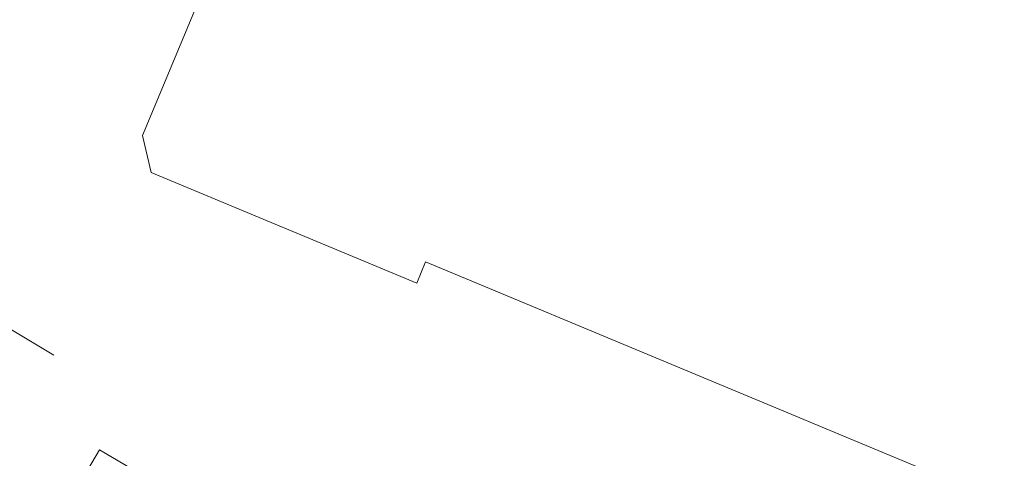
# Model space of a CAD drawing. Header units: metres. Extents: x 187916 to 189411, y 333285 to 334910.
# Tile 213 of 256: x 188632 to 188665, y 334184 to 334199. Entities that reach past the tile are written whole.
import ezdxf

# ---------------------------------------------------------------- set-up
doc = ezdxf.new("R2010")
doc.units = ezdxf.units.M
for name, color, linetype, lineweight in [('B-WE-IE-TERREINAFSCHEIDING_KUNSTMATIG_HEKWERK-G', 253, 'IE-TERREINAFSCHEIDING_KUNSTMATIG-SO', 15), ('B-WE-OG-BEBOUWING-GV', 253, 'Continuous', 15), ('B-WE-OG-TERREIN_ERF-GV', 253, 'Continuous', 15), ('N-WE-VH-VERHARDING_STRAATBAKSTEEN_KF-A', 25, 'Continuous', 9)]:
    doc.layers.add(name, color=color, linetype=linetype, lineweight=lineweight)
doc.linetypes.add('IE-TERREINAFSCHEIDING_KUNSTMATIG-SO', pattern='A,4,[82,NLCS.SHX,S=0.75,R=90,X=0,Y=0],4,-2', length=10)

# ---------------------------------------------------------------- blocks, each defined once
blk = doc.blocks.new('DTM')
at = {"layer": 'B-WE-IE-TERREINAFSCHEIDING_KUNSTMATIG_HEKWERK-G', "ltscale": 0.2, "flags": 128}
blk.add_lwpolyline([(188632.981, 334187.742), (188620.243, 334195.388)], dxfattribs=at)
at = {"layer": 'B-WE-OG-BEBOUWING-GV', "ltscale": 0.2, "flags": 128}
for points in [[(188641.837, 334209.226), (188635.94, 334195.063), (188636.223, 334193.833), (188645.062, 334190.141), (188645.358, 334190.852), (188670.751, 334180.268), (188671.536, 334182.027), (188672.443, 334181.654), (188674.7, 334187.161), (188673.533, 334187.633), (188675.358, 334192.065), (188676.124, 334191.749), (188676.868, 334193.271), (188676.895, 334193.342)], [(188654.593, 334172.751), (188634.504, 334184.595), (188633.23, 334182.433)]]:
    blk.add_lwpolyline(points, dxfattribs=at)
at = {"layer": 'B-WE-OG-TERREIN_ERF-GV', "ltscale": 0.2, "flags": 128}
for points in [[(188697.598, 334152.515), (188698.603, 334154.966), (188698.002, 334155.213), (188699.004, 334157.656), (188693.952, 334159.728), (188699.22, 334172.575), (188683.274, 334179.157), (188682.576, 334177.491), (188672.443, 334181.654), (188671.536, 334182.027), (188670.751, 334180.268), (188645.358, 334190.852), (188645.062, 334190.141), (188636.223, 334193.833), (188635.94, 334195.063), (188641.837, 334209.226), (188641.865, 334209.286)], [(188633.23, 334182.433), (188634.504, 334184.595), (188654.593, 334172.751)]]:
    blk.add_lwpolyline(points, dxfattribs=at)
blk = doc.blocks.new('ontwerp Wilhelmina- & Engelenkampstraat')
at = {"layer": 'N-WE-VH-VERHARDING_STRAATBAKSTEEN_KF-A', "transparency": 33554610}
h = blk.add_hatch(dxfattribs=at)
h.set_pattern_fill('AVH-SBS_KEIFORMAAT_ELLEBOOG-SO', color=256, scale=0.1, angle=247.64, pattern_type=2)
h.set_pattern_definition([(247.64, (188682.16218, 334201.84259), (0.13052367, 0.0544387), [0.3, -0.1]), (337.64, (188682.0861, 334201.65763), (0.13052367, 0.0544387), [0.3, -0.1]), (247.64, (188682.17038, 334201.73109), (0.13052367, 0.0544387), [0, -0.4]), (247.64, (188682.15956, 334201.57334), (0.13052367, 0.0544387), [0, -0.4])])
h.paths.add_polyline_path([(188692.799, 334197.241), (188693.382, 334197.002), (188693.142, 334196.419), (188692.559, 334196.659)])
h.paths.add_polyline_path([(188698.35, 334194.966), (188698.933, 334194.726), (188698.694, 334194.143), (188698.111, 334194.383)])
edge = h.paths.add_edge_path()
edge.add_line((188682.162, 334201.843), (188673.698, 334205.324))
edge.add_line((188673.698, 334205.324), (188664.178, 334209.284))
edge.add_line((188664.178, 334209.284), (188653.725, 334213.598))
edge.add_line((188653.725, 334213.598), (188645.819, 334216.894))
edge.add_line((188645.819, 334216.894), (188641.046, 334218.862))
edge.add_line((188641.046, 334218.862), (188637.899, 334220.16))
edge.add_arc((188637.517, 334219.236), 1, 22.0248, 67.586, ccw=False)
edge.add_line((188638.444, 334219.611), (188639.18, 334217.792))
edge.add_arc((188640.107, 334218.167), 1, 202.0248, 247.8711)
edge.add_line((188639.73, 334217.241), (188645.053, 334215.046))
edge.add_line((188645.053, 334215.046), (188652.959, 334211.751))
edge.add_line((188652.959, 334211.751), (188663.413, 334207.436))
edge.add_line((188663.413, 334207.436), (188672.934, 334203.476))
edge.add_line((188672.934, 334203.476), (188681.401, 334199.993))
edge.add_line((188681.401, 334199.993), (188691.968, 334195.636))
edge.add_line((188691.968, 334195.636), (188701.918, 334191.557))
edge.add_line((188701.918, 334191.557), (188710.077, 334188.166))
edge.add_line((188710.077, 334188.166), (188717.365, 334185.164))
edge.add_arc((188717.746, 334186.089), 1, 247.6173, 293.2098)
edge.add_line((188718.14, 334185.17), (188719.945, 334185.944))
edge.add_arc((188720.339, 334185.025), 1, 69.4803, 113.2098, ccw=False)
edge.add_line((188720.69, 334185.961), (188720.044, 334186.224))
edge.add_line((188720.044, 334186.224), (188710.842, 334190.014))
edge.add_line((188710.842, 334190.014), (188702.682, 334193.406))
edge.add_line((188702.682, 334193.406), (188692.728, 334197.486))
edge.add_line((188692.728, 334197.486), (188682.162, 334201.843))

msp = doc.modelspace()

# ---------------------------------------------------------------- block references
msp.add_blockref('DTM', (0, 0))

# ---------------------------------------------------------------- next in the draw order: block references
msp.add_blockref('ontwerp Wilhelmina- & Engelenkampstraat', (0, 0))

doc.saveas('drawing.dxf')
